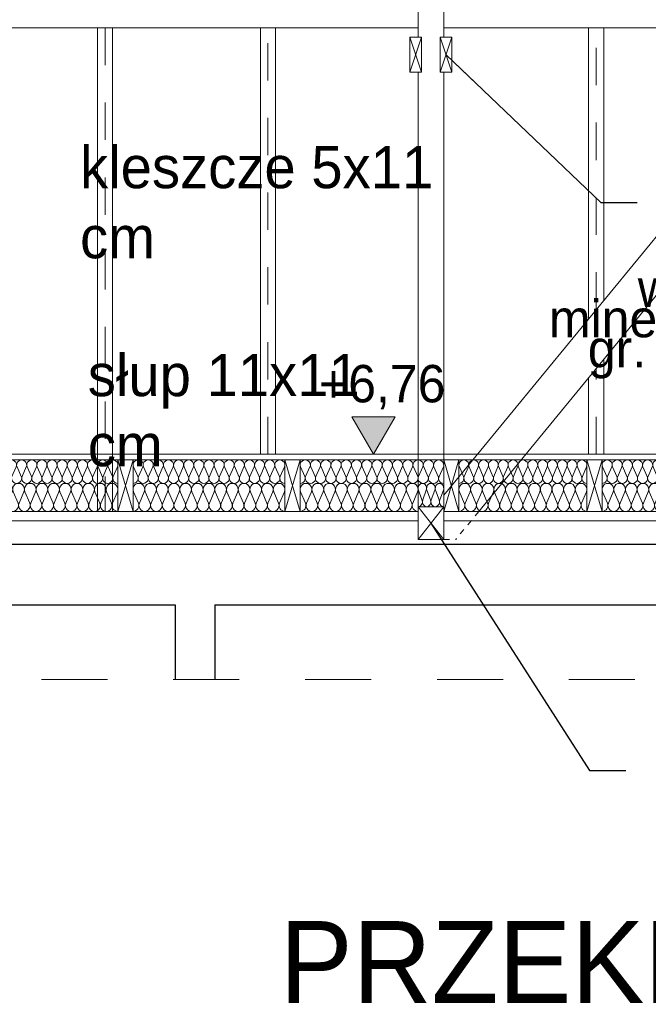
# Model space of a CAD drawing. Extents: x -547885 to -186295, y -25370 to 156194.
# Tile 137 of 256: x -460370 to -457680, y -7930 to -3715. Entities that reach past the tile are written whole.
import ezdxf

# ---------------------------------------------------------------- set-up
doc = ezdxf.new("R2010")
doc.units = 0
doc.header["$MEASUREMENT"] = 0
for name, pattern in [('Dashed', [564.444447, 282.222223, -282.222223]), ('Hidden Line', [50, 25, -25]), ('Przerywana', [320, 160, -160])]:
    doc.linetypes.add(name, pattern=pattern)
doc.layers.add('Arch ocieplenie', color=7, linetype='Continuous')
doc.layers.add('INWENT WYMIARY', color=7, linetype='Continuous')
for name, color, linetype, lineweight, true_color in [('Arch ocieplenie_Nr_Pióra__4', 7, 'Continuous', 13, 0x029e21), ('Arch ocieplenie_Nr_Pióra__44', 7, 'Continuous', 9, 0x029e21), ('INWENT KONST. DREWNIANA_Nr_Pióra__2', 7, 'Continuous', 13, 0x7f7f7f)]:
    doc.layers.add(name, color=color, linetype=linetype, lineweight=lineweight, true_color=true_color)
for name, color, linetype, lineweight in [('Arch opisy_Nr_Pióra__21', 7, 'Continuous', 9), ('Arch stropy_Nr_Pióra__21', 7, 'Continuous', 9), ('Arch stropy_Nr_Pióra__41', 7, 'Continuous', 15), ('INWENT KONST. DREWNIANA_Nr_Pióra__21', 7, 'Continuous', 9), ('INWENT KONST. DREWNIANA_Nr_Pióra__46', 5, 'Continuous', 13), ('INWENT OPISY_Nr_Pióra__21', 7, 'Continuous', 9), ('INWENT STROPY_Nr_Pióra__1', 7, 'Continuous', 25), ('INWENT STROPY_Nr_Pióra__21', 7, 'Continuous', 9), ('INWENT WYMIARY_Nr_Pióra__21', 7, 'Continuous', 9), ('INWENT.ŚCIANY_Nr_Pióra__1', 7, 'Continuous', 25)]:
    doc.layers.add(name, color=color, linetype=linetype, lineweight=lineweight)
doc.styles.add('GENERATED_STYLE_2', font='txt')
doc.styles.add('GENERATED_STYLE_5', font='txt')
doc.styles.add('GENERATED_STYLE_6', font='txt')
doc.dimstyles.new('GENERATED_STYLE__13', dxfattribs={"dimtxt": 0.18, "dimasz": 109.44, "dimexe": 0.18, "dimexo": 0.0625, "dimgap": 0.09, "dimtad": 0, "dimtih": 1, "dimtoh": 1, "dimdec": 4, "dimzin": 0, "dimdsep": 46, "dimcen": 0.09, "dimadec": 0, "dimazin": 0, "dimtfac": 1, "dimtdec": 4, "dimtmove": 0, "dimatfit": 3, "dimldrblk": 'ARROWHEAD_11', "dimfxl": 0, "dimtolj": 1, "dimtzin": 0, "dimarcsym": 0})
doc.dimstyles.new('GENERATED_STYLE__14', dxfattribs={"dimtxt": 0.18, "dimasz": 182.4, "dimexe": 0.18, "dimexo": 0.0625, "dimgap": 0.09, "dimtad": 0, "dimtih": 1, "dimtoh": 1, "dimdec": 4, "dimzin": 0, "dimdsep": 46, "dimcen": 0.09, "dimadec": 0, "dimazin": 0, "dimtfac": 1, "dimtdec": 4, "dimtmove": 0, "dimatfit": 3, "dimldrblk": 'ARROWHEAD_5', "dimfxl": 0, "dimtolj": 1, "dimtzin": 0, "dimarcsym": 0})

# ---------------------------------------------------------------- blocks, each defined once
blk = doc.blocks.new('Izolacja cieplna 14_135', base_point=(-457942.8, -5699.6))
at = {"layer": 'Arch ocieplenie_Nr_Pióra__44', "linetype": 'Continuous'}
for p, q in [((-458471, -5669.8), (-458488.5, -5629.4)), ((-458449.9, -5629.4), (-458467.4, -5669.8)), ((-458428.9, -5669.8), (-458446.4, -5629.4)), ((-458407.8, -5629.4), (-458425.3, -5669.8)), ((-458386.8, -5669.8), (-458404.3, -5629.4)), ((-458365.7, -5629.4), (-458383.2, -5669.8)), ((-458344.6, -5669.8), (-458362.2, -5629.4)), ((-458323.6, -5629.4), (-458341.1, -5669.8)), ((-458302.5, -5669.8), (-458320, -5629.4)), ((-458281.5, -5629.4), (-458299, -5669.8)), ((-458260.4, -5669.8), (-458277.9, -5629.4)), ((-458239.4, -5629.4), (-458256.9, -5669.8)), ((-458218.3, -5669.8), (-458235.8, -5629.4)), ((-458197.2, -5629.4), (-458214.8, -5669.8)), ((-458176.2, -5669.8), (-458193.7, -5629.4)), ((-458155.1, -5629.4), (-458172.6, -5669.8)), ((-458134.1, -5669.8), (-458151.6, -5629.4)), ((-458113, -5629.4), (-458130.5, -5669.8)), ((-458091.9, -5669.8), (-458109.5, -5629.4)), ((-458070.9, -5629.4), (-458088.4, -5669.8)), ((-458049.8, -5669.8), (-458067.4, -5629.4)), ((-458028.8, -5629.4), (-458046.3, -5669.8)), ((-458007.7, -5669.8), (-458025.2, -5629.4)), ((-457986.7, -5629.4), (-458004.2, -5669.8)), ((-457965.6, -5669.8), (-457983.1, -5629.4)), ((-457944.5, -5629.4), (-457962.1, -5669.8))]:
    blk.add_line(p, q, dxfattribs=at)
for centre, start_param, end_param in [((-458469.2, -5620.9), 1.158003, 5.125183), ((-458427.1, -5620.9), 1.158003, 5.125183), ((-458385, -5620.9), 1.158003, 5.125183), ((-458342.9, -5620.9), 1.158003, 5.125183), ((-458300.8, -5620.9), 1.158003, 5.125183), ((-458258.6, -5620.9), 1.158003, 5.125183), ((-458216.5, -5620.9), 1.158003, 5.125183), ((-458174.4, -5620.9), 1.158003, 5.125183), ((-458132.3, -5620.9), 1.158003, 5.125183), ((-458090.2, -5620.9), 1.158003, 5.125183), ((-458048.1, -5620.9), 1.158003, 5.125183), ((-458005.9, -5620.9), 1.158003, 5.125183), ((-457963.8, -5620.9), 1.158003, 5.125183), ((-458490.3, -5678.3), 0, 1.983589), ((-458448.2, -5678.3), 4.299595, 8.266774), ((-458406, -5678.3), 4.299595, 8.266774), ((-458363.9, -5678.3), 4.299595, 8.266774), ((-458321.8, -5678.3), 4.299595, 8.266774), ((-458279.7, -5678.3), 4.299595, 8.266774), ((-458237.6, -5678.3), 4.299595, 8.266774), ((-458195.5, -5678.3), 4.299595, 8.266774), ((-458153.4, -5678.3), 4.299595, 8.266774), ((-458111.2, -5678.3), 4.299595, 8.266774), ((-458069.1, -5678.3), 4.299595, 8.266774), ((-458027, -5678.3), 4.299595, 8.266774), ((-457984.9, -5678.3), 4.299595, 8.266774), ((-457942.8, -5678.3), 4.299596, 6.283185)]:
    blk.add_ellipse(centre, major_axis=(0, -21.3), ratio=0.990088, start_param=start_param, end_param=end_param, dxfattribs=at)
blk = doc.blocks.new('Izolacja cieplna 14_136', base_point=(-457942.8, -5819.6))
at = {"layer": 'Arch ocieplenie_Nr_Pióra__44', "linetype": 'Continuous'}
for p, q in [((-458467.5, -5783.9), (-458488.2, -5735.4)), ((-458442.6, -5735.4), (-458463.3, -5783.9)), ((-458417.7, -5783.9), (-458438.4, -5735.4)), ((-458392.8, -5735.4), (-458413.5, -5783.9)), ((-458367.9, -5783.9), (-458388.6, -5735.4)), ((-458343, -5735.4), (-458363.8, -5783.9)), ((-458318.2, -5783.9), (-458338.9, -5735.4)), ((-458293.3, -5735.4), (-458314, -5783.9)), ((-458268.4, -5783.9), (-458289.1, -5735.4)), ((-458243.5, -5735.4), (-458264.2, -5783.9)), ((-458218.6, -5783.9), (-458239.3, -5735.4)), ((-458193.7, -5735.4), (-458214.4, -5783.9)), ((-458168.8, -5783.9), (-458189.5, -5735.4)), ((-458144, -5735.4), (-458164.7, -5783.9)), ((-458119.1, -5783.9), (-458139.8, -5735.4)), ((-458094.2, -5735.4), (-458114.9, -5783.9)), ((-458069.3, -5783.9), (-458090, -5735.4)), ((-458044.4, -5735.4), (-458065.1, -5783.9)), ((-458019.5, -5783.9), (-458040.2, -5735.4)), ((-457994.6, -5735.4), (-458015.3, -5783.9)), ((-457969.8, -5783.9), (-457990.5, -5735.4)), ((-457944.9, -5735.4), (-457965.6, -5783.9))]:
    blk.add_line(p, q, dxfattribs=at)
for centre, start_param, end_param in [((-458465.4, -5725.1), 1.158003, 5.125183), ((-458415.6, -5725.1), 1.158003, 5.125183), ((-458365.8, -5725.1), 1.158003, 5.125183), ((-458316.1, -5725.1), 1.158003, 5.125183), ((-458266.3, -5725.1), 1.158003, 5.125183), ((-458216.5, -5725.1), 1.158003, 5.125183), ((-458166.8, -5725.1), 1.158003, 5.125183), ((-458117, -5725.1), 1.158003, 5.125183), ((-458067.2, -5725.1), 1.158003, 5.125183), ((-458017.4, -5725.1), 1.158003, 5.125183), ((-457967.7, -5725.1), 1.158003, 5.125183), ((-458490.3, -5794.1), 6.283185, 8.266774), ((-458440.5, -5794.1), 4.299595, 8.266774), ((-458390.7, -5794.1), 4.299595, 8.266774), ((-458341, -5794.1), 4.299595, 8.266774), ((-458291.2, -5794.1), 4.299595, 8.266774), ((-458241.4, -5794.1), 4.299595, 8.266774), ((-458191.6, -5794.1), 4.299595, 8.266774), ((-458141.9, -5794.1), 4.299595, 8.266774), ((-458092.1, -5794.1), 4.299595, 8.266774), ((-458042.3, -5794.1), 4.299595, 8.266774), ((-457992.5, -5794.1), 4.299595, 8.266774), ((-457942.8, -5794.1), 4.299596, 6.283185)]:
    blk.add_ellipse(centre, major_axis=(0, -25.5), ratio=0.975119, start_param=start_param, end_param=end_param, dxfattribs=at)
blk = doc.blocks.new('Izolacja cieplna 14_137', base_point=(-457227.8, -5699.6))
at = {"layer": 'Arch ocieplenie_Nr_Pióra__4', "linetype": 'Continuous'}
for p, q in [((-457857.9, -5669.8), (-457876, -5629.4)), ((-457836.3, -5629.4), (-457854.3, -5669.8)), ((-457814.6, -5669.8), (-457832.6, -5629.4)), ((-457792.9, -5629.4), (-457811, -5669.8)), ((-457771.3, -5669.8), (-457789.3, -5629.4)), ((-457749.6, -5629.4), (-457767.6, -5669.8)), ((-457727.9, -5669.8), (-457746, -5629.4)), ((-457706.3, -5629.4), (-457724.3, -5669.8)), ((-457684.6, -5669.8), (-457702.6, -5629.4)), ((-457662.9, -5629.4), (-457681, -5669.8)), ((-457641.3, -5669.8), (-457659.3, -5629.4)), ((-457619.6, -5629.4), (-457637.6, -5669.8)), ((-457597.9, -5669.8), (-457616, -5629.4)), ((-457576.3, -5629.4), (-457594.3, -5669.8)), ((-457554.6, -5669.8), (-457572.6, -5629.4)), ((-457532.9, -5629.4), (-457551, -5669.8)), ((-457511.3, -5669.8), (-457529.3, -5629.4)), ((-457489.6, -5629.4), (-457507.6, -5669.8)), ((-457467.9, -5669.8), (-457486, -5629.4)), ((-457446.3, -5629.4), (-457464.3, -5669.8)), ((-457424.6, -5669.8), (-457442.6, -5629.4)), ((-457402.9, -5629.4), (-457421, -5669.8)), ((-457381.3, -5669.8), (-457399.3, -5629.4)), ((-457359.6, -5629.4), (-457377.6, -5669.8)), ((-457337.9, -5669.8), (-457356, -5629.4)), ((-457316.3, -5629.4), (-457334.3, -5669.8)), ((-457294.6, -5669.8), (-457312.6, -5629.4)), ((-457272.9, -5629.4), (-457291, -5669.8)), ((-457251.3, -5669.8), (-457269.3, -5629.4)), ((-457229.6, -5629.4), (-457247.6, -5669.8))]:
    blk.add_line(p, q, dxfattribs=at)
for centre, start_param, end_param in [((-457856.1, -5620.9), 2.728799, 6.695979), ((-457812.8, -5620.9), 2.728799, 6.695979), ((-457769.4, -5620.9), 2.728799, 6.695979), ((-457726.1, -5620.9), 2.728799, 6.695979), ((-457682.8, -5620.9), 2.728799, 6.695979), ((-457639.4, -5620.9), 2.728799, 6.695979), ((-457596.1, -5620.9), 2.728799, 6.695979), ((-457552.8, -5620.9), 2.728799, 6.695979), ((-457509.4, -5620.9), 2.728799, 6.695979), ((-457466.1, -5620.9), 2.728799, 6.695979), ((-457422.8, -5620.9), 2.728799, 6.695979), ((-457379.4, -5620.9), 2.728799, 6.695979), ((-457336.1, -5620.9), 2.728799, 6.695979), ((-457292.8, -5620.9), 2.728799, 6.695979), ((-457249.4, -5620.9), 2.728799, 6.695979), ((-457877.8, -5678.3), 1.570796, 3.554385), ((-457834.4, -5678.3), 5.870392, 9.837571), ((-457791.1, -5678.3), 5.870392, 9.837571), ((-457747.8, -5678.3), 5.870392, 9.837571), ((-457704.4, -5678.3), 5.870392, 9.837571), ((-457661.1, -5678.3), 5.870392, 9.837571), ((-457617.8, -5678.3), 5.870392, 9.837571), ((-457574.4, -5678.3), 5.870392, 9.837571), ((-457531.1, -5678.3), 5.870392, 9.837571), ((-457487.8, -5678.3), 5.870392, 9.837571), ((-457444.4, -5678.3), 5.870392, 9.837571), ((-457401.1, -5678.3), 5.870392, 9.837571), ((-457357.8, -5678.3), 5.870392, 9.837571), ((-457314.4, -5678.3), 5.870392, 9.837571), ((-457271.1, -5678.3), 5.870392, 9.837571), ((-457227.8, -5678.3), 5.870392, 7.853982)]:
    blk.add_ellipse(centre, major_axis=(-21.7, 0), ratio=0.981623, start_param=start_param, end_param=end_param, dxfattribs=at)
blk = doc.blocks.new('Izolacja cieplna 14_138', base_point=(-457227.8, -5819.6))
at = {"layer": 'Arch ocieplenie_Nr_Pióra__44', "linetype": 'Continuous'}
for p, q in [((-457854.9, -5783.9), (-457875.7, -5735.4)), ((-457829.9, -5735.4), (-457850.7, -5783.9)), ((-457804.9, -5783.9), (-457825.7, -5735.4)), ((-457779.9, -5735.4), (-457800.7, -5783.9)), ((-457754.9, -5783.9), (-457775.7, -5735.4)), ((-457729.9, -5735.4), (-457750.7, -5783.9)), ((-457704.9, -5783.9), (-457725.7, -5735.4)), ((-457679.9, -5735.4), (-457700.7, -5783.9)), ((-457654.9, -5783.9), (-457675.7, -5735.4)), ((-457629.9, -5735.4), (-457650.7, -5783.9)), ((-457604.9, -5783.9), (-457625.7, -5735.4)), ((-457579.9, -5735.4), (-457600.7, -5783.9)), ((-457554.9, -5783.9), (-457575.7, -5735.4)), ((-457529.9, -5735.4), (-457550.7, -5783.9)), ((-457504.9, -5783.9), (-457525.7, -5735.4)), ((-457479.9, -5735.4), (-457500.7, -5783.9)), ((-457454.9, -5783.9), (-457475.7, -5735.4)), ((-457429.9, -5735.4), (-457450.7, -5783.9)), ((-457404.9, -5783.9), (-457425.7, -5735.4)), ((-457379.9, -5735.4), (-457400.7, -5783.9)), ((-457354.9, -5783.9), (-457375.7, -5735.4)), ((-457329.9, -5735.4), (-457350.7, -5783.9)), ((-457304.9, -5783.9), (-457325.7, -5735.4)), ((-457279.9, -5735.4), (-457300.7, -5783.9)), ((-457254.9, -5783.9), (-457275.7, -5735.4)), ((-457229.9, -5735.4), (-457250.7, -5783.9))]:
    blk.add_line(p, q, dxfattribs=at)
for centre, start_param, end_param in [((-457852.8, -5725.1), 1.158003, 5.125183), ((-457802.8, -5725.1), 1.158003, 5.125183), ((-457752.8, -5725.1), 1.158003, 5.125183), ((-457702.8, -5725.1), 1.158003, 5.125183), ((-457652.8, -5725.1), 1.158003, 5.125183), ((-457602.8, -5725.1), 1.158003, 5.125183), ((-457552.8, -5725.1), 1.158003, 5.125183), ((-457502.8, -5725.1), 1.158003, 5.125183), ((-457452.8, -5725.1), 1.158003, 5.125183), ((-457402.8, -5725.1), 1.158003, 5.125183), ((-457352.8, -5725.1), 1.158003, 5.125183), ((-457302.8, -5725.1), 1.158003, 5.125183), ((-457252.8, -5725.1), 1.158003, 5.125183), ((-457877.8, -5794.1), 6.283185, 8.266774), ((-457827.8, -5794.1), 4.299595, 8.266774), ((-457777.8, -5794.1), 4.299595, 8.266774), ((-457727.8, -5794.1), 4.299595, 8.266774), ((-457677.8, -5794.1), 4.299595, 8.266774), ((-457627.8, -5794.1), 4.299595, 8.266774), ((-457577.8, -5794.1), 4.299595, 8.266774), ((-457527.8, -5794.1), 4.299595, 8.266774), ((-457477.8, -5794.1), 4.299595, 8.266774), ((-457427.8, -5794.1), 4.299595, 8.266774), ((-457377.8, -5794.1), 4.299595, 8.266774), ((-457327.8, -5794.1), 4.299595, 8.266774), ((-457277.8, -5794.1), 4.299595, 8.266774), ((-457227.8, -5794.1), 4.299596, 6.283185)]:
    blk.add_ellipse(centre, major_axis=(0, -25.5), ratio=0.979571, start_param=start_param, end_param=end_param, dxfattribs=at)
blk = doc.blocks.new('Izolacja cieplna 14_142', base_point=(-458555.3, -5699.6))
at = {"layer": 'Arch ocieplenie_Nr_Pióra__44', "linetype": 'Continuous'}
for p, q in [((-459150.2, -5669.8), (-459168.4, -5629.4)), ((-459128.2, -5629.4), (-459146.5, -5669.8)), ((-459106.2, -5669.8), (-459124.5, -5629.4)), ((-459084.3, -5629.4), (-459102.5, -5669.8)), ((-459062.3, -5669.8), (-459080.6, -5629.4)), ((-459040.3, -5629.4), (-459058.6, -5669.8)), ((-459018.4, -5669.8), (-459036.6, -5629.4)), ((-458996.4, -5629.4), (-459014.7, -5669.8)), ((-458974.4, -5669.8), (-458992.7, -5629.4)), ((-458952.5, -5629.4), (-458970.8, -5669.8)), ((-458930.5, -5669.8), (-458948.8, -5629.4)), ((-458908.5, -5629.4), (-458926.8, -5669.8)), ((-458886.6, -5669.8), (-458904.9, -5629.4)), ((-458864.6, -5629.4), (-458882.9, -5669.8)), ((-458842.7, -5669.8), (-458860.9, -5629.4)), ((-458820.7, -5629.4), (-458839, -5669.8)), ((-458798.7, -5669.8), (-458817, -5629.4)), ((-458776.8, -5629.4), (-458795, -5669.8)), ((-458754.8, -5669.8), (-458773.1, -5629.4)), ((-458732.8, -5629.4), (-458751.1, -5669.8)), ((-458710.9, -5669.8), (-458729.1, -5629.4)), ((-458688.9, -5629.4), (-458707.2, -5669.8)), ((-458666.9, -5669.8), (-458685.2, -5629.4)), ((-458645, -5629.4), (-458663.3, -5669.8)), ((-458623, -5669.8), (-458641.3, -5629.4)), ((-458601, -5629.4), (-458619.3, -5669.8)), ((-458579.1, -5669.8), (-458597.4, -5629.4)), ((-458557.1, -5629.4), (-458575.4, -5669.8))]:
    blk.add_line(p, q, dxfattribs=at)
for centre, start_param, end_param in [((-459148.3, -5620.9), 2.728799, 6.695979), ((-459104.4, -5620.9), 2.728799, 6.695979), ((-459060.5, -5620.9), 2.728799, 6.695979), ((-459016.5, -5620.9), 2.728799, 6.695979), ((-458972.6, -5620.9), 2.728799, 6.695979), ((-458928.7, -5620.9), 2.728799, 6.695979), ((-458884.7, -5620.9), 2.728799, 6.695979), ((-458840.8, -5620.9), 2.728799, 6.695979), ((-458796.9, -5620.9), 2.728799, 6.695979), ((-458753, -5620.9), 2.728799, 6.695979), ((-458709, -5620.9), 2.728799, 6.695979), ((-458665.1, -5620.9), 2.728799, 6.695979), ((-458621.2, -5620.9), 2.728799, 6.695979), ((-458577.2, -5620.9), 2.728799, 6.695979), ((-459170.3, -5678.3), 1.570796, 3.554385), ((-459126.3, -5678.3), 5.870392, 9.837571), ((-459082.4, -5678.3), 5.870392, 9.837571), ((-459038.5, -5678.3), 5.870392, 9.837571), ((-458994.6, -5678.3), 5.870392, 9.837571), ((-458950.6, -5678.3), 5.870392, 9.837571), ((-458906.7, -5678.3), 5.870392, 9.837571), ((-458862.8, -5678.3), 5.870392, 9.837571), ((-458818.8, -5678.3), 5.870392, 9.837571), ((-458774.9, -5678.3), 5.870392, 9.837571), ((-458731, -5678.3), 5.870392, 9.837571), ((-458687.1, -5678.3), 5.870392, 9.837571), ((-458643.1, -5678.3), 5.870392, 9.837571), ((-458599.2, -5678.3), 5.870392, 9.837571), ((-458555.3, -5678.3), 5.870392, 7.853982)]:
    blk.add_ellipse(centre, major_axis=(-22, 0), ratio=0.968322, start_param=start_param, end_param=end_param, dxfattribs=at)
blk = doc.blocks.new('Izolacja cieplna 14_143', base_point=(-458555.3, -5799.6))
at = {"layer": 'Arch ocieplenie_Nr_Pióra__44', "linetype": 'Continuous'}
for p, q in [((-458648.5, -5769.8), (-458663.7, -5729.4)), ((-458630.1, -5729.4), (-458645.4, -5769.8)), ((-458611.8, -5769.8), (-458627.1, -5729.4)), ((-458593.5, -5729.4), (-458608.7, -5769.8)), ((-458575.1, -5769.8), (-458590.4, -5729.4)), ((-458556.8, -5729.4), (-458572.1, -5769.8))]:
    blk.add_line(p, q, dxfattribs=at)
for centre, start_param, end_param in [((-458646.9, -5720.9), 1.158003, 5.125183), ((-458610.3, -5720.9), 1.158003, 5.125183), ((-458573.6, -5720.9), 1.158003, 5.125183), ((-458665.3, -5778.3), 0, 1.983589), ((-458628.6, -5778.3), 4.299595, 8.266774), ((-458591.9, -5778.3), 4.299595, 8.266774), ((-458555.3, -5778.3), 4.299596, 6.283185)]:
    blk.add_ellipse(centre, major_axis=(0, -21.3), ratio=0.862022, start_param=start_param, end_param=end_param, dxfattribs=at)
blk = doc.blocks.new('Izolacja cieplna 14_144', base_point=(-458665.3, -5819.6))
at = {"layer": 'Arch ocieplenie_Nr_Pióra__44', "linetype": 'Continuous'}
for p, q in [((-459147.1, -5783.9), (-459168.2, -5735.4)), ((-459121.9, -5735.4), (-459142.9, -5783.9)), ((-459096.6, -5783.9), (-459117.7, -5735.4)), ((-459071.4, -5735.4), (-459092.4, -5783.9)), ((-459046.1, -5783.9), (-459067.2, -5735.4)), ((-459020.9, -5735.4), (-459041.9, -5783.9)), ((-458995.6, -5783.9), (-459016.7, -5735.4)), ((-458970.4, -5735.4), (-458991.4, -5783.9)), ((-458945.1, -5783.9), (-458966.2, -5735.4)), ((-458919.9, -5735.4), (-458940.9, -5783.9)), ((-458894.6, -5783.9), (-458915.7, -5735.4)), ((-458869.4, -5735.4), (-458890.4, -5783.9)), ((-458844.1, -5783.9), (-458865.2, -5735.4)), ((-458818.9, -5735.4), (-458839.9, -5783.9)), ((-458793.6, -5783.9), (-458814.7, -5735.4)), ((-458768.4, -5735.4), (-458789.4, -5783.9)), ((-458743.1, -5783.9), (-458764.2, -5735.4)), ((-458717.9, -5735.4), (-458738.9, -5783.9)), ((-458692.6, -5783.9), (-458713.7, -5735.4)), ((-458667.4, -5735.4), (-458688.4, -5783.9))]:
    blk.add_line(p, q, dxfattribs=at)
for centre, start_param, end_param in [((-459145, -5725.1), 1.158003, 5.125183), ((-459094.5, -5725.1), 1.158003, 5.125183), ((-459044, -5725.1), 1.158003, 5.125183), ((-458993.5, -5725.1), 1.158003, 5.125183), ((-458943, -5725.1), 1.158003, 5.125183), ((-458892.5, -5725.1), 1.158003, 5.125183), ((-458842, -5725.1), 1.158003, 5.125183), ((-458791.5, -5725.1), 1.158003, 5.125183), ((-458741, -5725.1), 1.158003, 5.125183), ((-458690.5, -5725.1), 1.158003, 5.125183), ((-459170.3, -5794.1), 6.283185, 8.266774), ((-459119.8, -5794.1), 4.299595, 8.266774), ((-459069.3, -5794.1), 4.299595, 8.266774), ((-459018.8, -5794.1), 4.299595, 8.266774), ((-458968.3, -5794.1), 4.299595, 8.266774), ((-458917.8, -5794.1), 4.299595, 8.266774), ((-458867.3, -5794.1), 4.299595, 8.266774), ((-458816.8, -5794.1), 4.299595, 8.266774), ((-458766.3, -5794.1), 4.299595, 8.266774), ((-458715.8, -5794.1), 4.299595, 8.266774), ((-458665.3, -5794.1), 4.299596, 6.283185)]:
    blk.add_ellipse(centre, major_axis=(0, -25.5), ratio=0.989364, start_param=start_param, end_param=end_param, dxfattribs=at)
blk = doc.blocks.new('Izolacja cieplna 14_163', base_point=(-459950.3, -5699.6))
at = {"layer": 'Arch ocieplenie_Nr_Pióra__44', "linetype": 'Continuous'}
for p, q in [((-460580.4, -5669.8), (-460598.5, -5629.4)), ((-460558.8, -5629.4), (-460576.8, -5669.8)), ((-460537.1, -5669.8), (-460555.1, -5629.4)), ((-460515.4, -5629.4), (-460533.5, -5669.8)), ((-460493.8, -5669.8), (-460511.8, -5629.4)), ((-460472.1, -5629.4), (-460490.1, -5669.8)), ((-460450.4, -5669.8), (-460468.5, -5629.4)), ((-460428.8, -5629.4), (-460446.8, -5669.8)), ((-460407.1, -5669.8), (-460425.1, -5629.4)), ((-460385.4, -5629.4), (-460403.5, -5669.8)), ((-460363.8, -5669.8), (-460381.8, -5629.4)), ((-460342.1, -5629.4), (-460360.1, -5669.8)), ((-460320.4, -5669.8), (-460338.5, -5629.4)), ((-460298.8, -5629.4), (-460316.8, -5669.8)), ((-460277.1, -5669.8), (-460295.1, -5629.4)), ((-460255.4, -5629.4), (-460273.5, -5669.8)), ((-460233.8, -5669.8), (-460251.8, -5629.4)), ((-460212.1, -5629.4), (-460230.1, -5669.8)), ((-460190.4, -5669.8), (-460208.5, -5629.4)), ((-460168.8, -5629.4), (-460186.8, -5669.8)), ((-460147.1, -5669.8), (-460165.1, -5629.4)), ((-460125.4, -5629.4), (-460143.5, -5669.8)), ((-460103.8, -5669.8), (-460121.8, -5629.4)), ((-460082.1, -5629.4), (-460100.1, -5669.8)), ((-460060.4, -5669.8), (-460078.5, -5629.4)), ((-460038.8, -5629.4), (-460056.8, -5669.8)), ((-460017.1, -5669.8), (-460035.1, -5629.4)), ((-459995.4, -5629.4), (-460013.5, -5669.8)), ((-459973.8, -5669.8), (-459991.8, -5629.4)), ((-459952.1, -5629.4), (-459970.1, -5669.8))]:
    blk.add_line(p, q, dxfattribs=at)
for centre, start_param, end_param in [((-460578.6, -5620.9), 2.728799, 6.695979), ((-460535.3, -5620.9), 2.728799, 6.695979), ((-460491.9, -5620.9), 2.728799, 6.695979), ((-460448.6, -5620.9), 2.728799, 6.695979), ((-460405.3, -5620.9), 2.728799, 6.695979), ((-460361.9, -5620.9), 2.728799, 6.695979), ((-460318.6, -5620.9), 2.728799, 6.695979), ((-460275.3, -5620.9), 2.728799, 6.695979), ((-460231.9, -5620.9), 2.728799, 6.695979), ((-460188.6, -5620.9), 2.728799, 6.695979), ((-460145.3, -5620.9), 2.728799, 6.695979), ((-460101.9, -5620.9), 2.728799, 6.695979), ((-460058.6, -5620.9), 2.728799, 6.695979), ((-460015.3, -5620.9), 2.728799, 6.695979), ((-459971.9, -5620.9), 2.728799, 6.695979), ((-460600.3, -5678.3), 1.570796, 3.554385), ((-460556.9, -5678.3), 5.870392, 9.837571), ((-460513.6, -5678.3), 5.870392, 9.837571), ((-460470.3, -5678.3), 5.870392, 9.837571), ((-460426.9, -5678.3), 5.870392, 9.837571), ((-460383.6, -5678.3), 5.870392, 9.837571), ((-460340.3, -5678.3), 5.870392, 9.837571), ((-460296.9, -5678.3), 5.870392, 9.837571), ((-460253.6, -5678.3), 5.870392, 9.837571), ((-460210.3, -5678.3), 5.870392, 9.837571), ((-460166.9, -5678.3), 5.870392, 9.837571), ((-460123.6, -5678.3), 5.870392, 9.837571), ((-460080.3, -5678.3), 5.870392, 9.837571), ((-460036.9, -5678.3), 5.870392, 9.837571), ((-459993.6, -5678.3), 5.870392, 9.837571), ((-459950.3, -5678.3), 5.870392, 7.853982)]:
    blk.add_ellipse(centre, major_axis=(-21.7, 0), ratio=0.981623, start_param=start_param, end_param=end_param, dxfattribs=at)
blk = doc.blocks.new('Izolacja cieplna 14_164', base_point=(-459950.3, -5819.6))
at = {"layer": 'Arch ocieplenie_Nr_Pióra__44', "linetype": 'Continuous'}
for p, q in [((-460577.4, -5783.9), (-460598.2, -5735.4)), ((-460552.4, -5735.4), (-460573.2, -5783.9)), ((-460527.4, -5783.9), (-460548.2, -5735.4)), ((-460502.4, -5735.4), (-460523.2, -5783.9)), ((-460477.4, -5783.9), (-460498.2, -5735.4)), ((-460452.4, -5735.4), (-460473.2, -5783.9)), ((-460427.4, -5783.9), (-460448.2, -5735.4)), ((-460402.4, -5735.4), (-460423.2, -5783.9)), ((-460377.4, -5783.9), (-460398.2, -5735.4)), ((-460352.4, -5735.4), (-460373.2, -5783.9)), ((-460327.4, -5783.9), (-460348.2, -5735.4)), ((-460302.4, -5735.4), (-460323.2, -5783.9)), ((-460277.4, -5783.9), (-460298.2, -5735.4)), ((-460252.4, -5735.4), (-460273.2, -5783.9)), ((-460227.4, -5783.9), (-460248.2, -5735.4)), ((-460202.4, -5735.4), (-460223.2, -5783.9)), ((-460177.4, -5783.9), (-460198.2, -5735.4)), ((-460152.4, -5735.4), (-460173.2, -5783.9)), ((-460127.4, -5783.9), (-460148.2, -5735.4)), ((-460102.4, -5735.4), (-460123.2, -5783.9)), ((-460077.4, -5783.9), (-460098.2, -5735.4)), ((-460052.4, -5735.4), (-460073.2, -5783.9)), ((-460027.4, -5783.9), (-460048.2, -5735.4)), ((-460002.4, -5735.4), (-460023.2, -5783.9)), ((-459977.4, -5783.9), (-459998.2, -5735.4)), ((-459952.4, -5735.4), (-459973.2, -5783.9))]:
    blk.add_line(p, q, dxfattribs=at)
for centre, start_param, end_param in [((-460575.3, -5725.1), 1.158003, 5.125183), ((-460525.3, -5725.1), 1.158003, 5.125183), ((-460475.3, -5725.1), 1.158003, 5.125183), ((-460425.3, -5725.1), 1.158003, 5.125183), ((-460375.3, -5725.1), 1.158003, 5.125183), ((-460325.3, -5725.1), 1.158003, 5.125183), ((-460275.3, -5725.1), 1.158003, 5.125183), ((-460225.3, -5725.1), 1.158003, 5.125183), ((-460175.3, -5725.1), 1.158003, 5.125183), ((-460125.3, -5725.1), 1.158003, 5.125183), ((-460075.3, -5725.1), 1.158003, 5.125183), ((-460025.3, -5725.1), 1.158003, 5.125183), ((-459975.3, -5725.1), 1.158003, 5.125183), ((-460600.3, -5794.1), 6.283185, 8.266774), ((-460550.3, -5794.1), 4.299595, 8.266774), ((-460500.3, -5794.1), 4.299595, 8.266774), ((-460450.3, -5794.1), 4.299595, 8.266774), ((-460400.3, -5794.1), 4.299595, 8.266774), ((-460350.3, -5794.1), 4.299595, 8.266774), ((-460300.3, -5794.1), 4.299595, 8.266774), ((-460250.3, -5794.1), 4.299595, 8.266774), ((-460200.3, -5794.1), 4.299595, 8.266774), ((-460150.3, -5794.1), 4.299595, 8.266774), ((-460100.3, -5794.1), 4.299595, 8.266774), ((-460050.3, -5794.1), 4.299595, 8.266774), ((-460000.3, -5794.1), 4.299595, 8.266774), ((-459950.3, -5794.1), 4.299596, 6.283185)]:
    blk.add_ellipse(centre, major_axis=(0, -25.5), ratio=0.979571, start_param=start_param, end_param=end_param, dxfattribs=at)
blk = doc.blocks.new('Izolacja cieplna 14_165', base_point=(-459235.3, -5699.6))
at = {"layer": 'Arch ocieplenie_Nr_Pióra__44', "linetype": 'Continuous'}
for p, q in [((-459865.4, -5669.8), (-459883.5, -5629.4)), ((-459843.8, -5629.4), (-459861.8, -5669.8)), ((-459822.1, -5669.8), (-459840.1, -5629.4)), ((-459800.4, -5629.4), (-459818.5, -5669.8)), ((-459778.8, -5669.8), (-459796.8, -5629.4)), ((-459757.1, -5629.4), (-459775.1, -5669.8)), ((-459735.4, -5669.8), (-459753.5, -5629.4)), ((-459713.8, -5629.4), (-459731.8, -5669.8)), ((-459692.1, -5669.8), (-459710.1, -5629.4)), ((-459670.4, -5629.4), (-459688.5, -5669.8)), ((-459648.8, -5669.8), (-459666.8, -5629.4)), ((-459627.1, -5629.4), (-459645.1, -5669.8)), ((-459605.4, -5669.8), (-459623.5, -5629.4)), ((-459583.8, -5629.4), (-459601.8, -5669.8)), ((-459562.1, -5669.8), (-459580.1, -5629.4)), ((-459540.4, -5629.4), (-459558.5, -5669.8)), ((-459518.8, -5669.8), (-459536.8, -5629.4)), ((-459497.1, -5629.4), (-459515.1, -5669.8)), ((-459475.4, -5669.8), (-459493.5, -5629.4)), ((-459453.8, -5629.4), (-459471.8, -5669.8)), ((-459432.1, -5669.8), (-459450.1, -5629.4)), ((-459410.4, -5629.4), (-459428.5, -5669.8)), ((-459388.8, -5669.8), (-459406.8, -5629.4)), ((-459367.1, -5629.4), (-459385.1, -5669.8)), ((-459345.4, -5669.8), (-459363.5, -5629.4)), ((-459323.8, -5629.4), (-459341.8, -5669.8)), ((-459302.1, -5669.8), (-459320.1, -5629.4)), ((-459280.4, -5629.4), (-459298.5, -5669.8)), ((-459258.8, -5669.8), (-459276.8, -5629.4)), ((-459237.1, -5629.4), (-459255.1, -5669.8))]:
    blk.add_line(p, q, dxfattribs=at)
for centre, start_param, end_param in [((-459863.6, -5620.9), 2.728799, 6.695979), ((-459820.3, -5620.9), 2.728799, 6.695979), ((-459776.9, -5620.9), 2.728799, 6.695979), ((-459733.6, -5620.9), 2.728799, 6.695979), ((-459690.3, -5620.9), 2.728799, 6.695979), ((-459646.9, -5620.9), 2.728799, 6.695979), ((-459603.6, -5620.9), 2.728799, 6.695979), ((-459560.3, -5620.9), 2.728799, 6.695979), ((-459516.9, -5620.9), 2.728799, 6.695979), ((-459473.6, -5620.9), 2.728799, 6.695979), ((-459430.3, -5620.9), 2.728799, 6.695979), ((-459386.9, -5620.9), 2.728799, 6.695979), ((-459343.6, -5620.9), 2.728799, 6.695979), ((-459300.3, -5620.9), 2.728799, 6.695979), ((-459256.9, -5620.9), 2.728799, 6.695979), ((-459885.3, -5678.3), 1.570796, 3.554385), ((-459841.9, -5678.3), 5.870392, 9.837571), ((-459798.6, -5678.3), 5.870392, 9.837571), ((-459755.3, -5678.3), 5.870392, 9.837571), ((-459711.9, -5678.3), 5.870392, 9.837571), ((-459668.6, -5678.3), 5.870392, 9.837571), ((-459625.3, -5678.3), 5.870392, 9.837571), ((-459581.9, -5678.3), 5.870392, 9.837571), ((-459538.6, -5678.3), 5.870392, 9.837571), ((-459495.3, -5678.3), 5.870392, 9.837571), ((-459451.9, -5678.3), 5.870392, 9.837571), ((-459408.6, -5678.3), 5.870392, 9.837571), ((-459365.3, -5678.3), 5.870392, 9.837571), ((-459321.9, -5678.3), 5.870392, 9.837571), ((-459278.6, -5678.3), 5.870392, 9.837571), ((-459235.3, -5678.3), 5.870392, 7.853982)]:
    blk.add_ellipse(centre, major_axis=(-21.7, 0), ratio=0.981623, start_param=start_param, end_param=end_param, dxfattribs=at)
blk = doc.blocks.new('Izolacja cieplna 14_166', base_point=(-459235.3, -5819.6))
at = {"layer": 'Arch ocieplenie_Nr_Pióra__44', "linetype": 'Continuous'}
for p, q in [((-459862.4, -5783.9), (-459883.2, -5735.4)), ((-459837.4, -5735.4), (-459858.2, -5783.9)), ((-459812.4, -5783.9), (-459833.2, -5735.4)), ((-459787.4, -5735.4), (-459808.2, -5783.9)), ((-459762.4, -5783.9), (-459783.2, -5735.4)), ((-459737.4, -5735.4), (-459758.2, -5783.9)), ((-459712.4, -5783.9), (-459733.2, -5735.4)), ((-459687.4, -5735.4), (-459708.2, -5783.9)), ((-459662.4, -5783.9), (-459683.2, -5735.4)), ((-459637.4, -5735.4), (-459658.2, -5783.9)), ((-459612.4, -5783.9), (-459633.2, -5735.4)), ((-459587.4, -5735.4), (-459608.2, -5783.9)), ((-459562.4, -5783.9), (-459583.2, -5735.4)), ((-459537.4, -5735.4), (-459558.2, -5783.9)), ((-459512.4, -5783.9), (-459533.2, -5735.4)), ((-459487.4, -5735.4), (-459508.2, -5783.9)), ((-459462.4, -5783.9), (-459483.2, -5735.4)), ((-459437.4, -5735.4), (-459458.2, -5783.9)), ((-459412.4, -5783.9), (-459433.2, -5735.4)), ((-459387.4, -5735.4), (-459408.2, -5783.9)), ((-459362.4, -5783.9), (-459383.2, -5735.4)), ((-459337.4, -5735.4), (-459358.2, -5783.9)), ((-459312.4, -5783.9), (-459333.2, -5735.4)), ((-459287.4, -5735.4), (-459308.2, -5783.9)), ((-459262.4, -5783.9), (-459283.2, -5735.4)), ((-459237.4, -5735.4), (-459258.2, -5783.9))]:
    blk.add_line(p, q, dxfattribs=at)
for centre, start_param, end_param in [((-459860.3, -5725.1), 1.158003, 5.125183), ((-459810.3, -5725.1), 1.158003, 5.125183), ((-459760.3, -5725.1), 1.158003, 5.125183), ((-459710.3, -5725.1), 1.158003, 5.125183), ((-459660.3, -5725.1), 1.158003, 5.125183), ((-459610.3, -5725.1), 1.158003, 5.125183), ((-459560.3, -5725.1), 1.158003, 5.125183), ((-459510.3, -5725.1), 1.158003, 5.125183), ((-459460.3, -5725.1), 1.158003, 5.125183), ((-459410.3, -5725.1), 1.158003, 5.125183), ((-459360.3, -5725.1), 1.158003, 5.125183), ((-459310.3, -5725.1), 1.158003, 5.125183), ((-459260.3, -5725.1), 1.158003, 5.125183), ((-459885.3, -5794.1), 6.283185, 8.266774), ((-459835.3, -5794.1), 4.299595, 8.266774), ((-459785.3, -5794.1), 4.299595, 8.266774), ((-459735.3, -5794.1), 4.299595, 8.266774), ((-459685.3, -5794.1), 4.299595, 8.266774), ((-459635.3, -5794.1), 4.299595, 8.266774), ((-459585.3, -5794.1), 4.299595, 8.266774), ((-459535.3, -5794.1), 4.299595, 8.266774), ((-459485.3, -5794.1), 4.299595, 8.266774), ((-459435.3, -5794.1), 4.299595, 8.266774), ((-459385.3, -5794.1), 4.299595, 8.266774), ((-459335.3, -5794.1), 4.299595, 8.266774), ((-459285.3, -5794.1), 4.299595, 8.266774), ((-459235.3, -5794.1), 4.299596, 6.283185)]:
    blk.add_ellipse(centre, major_axis=(0, -25.5), ratio=0.979571, start_param=start_param, end_param=end_param, dxfattribs=at)
blk = doc.blocks.new('Wymiary_81', base_point=(-458856, -5574.6))
at = {"layer": 'INWENT WYMIARY_Nr_Pióra__21', "linetype": 'Continuous'}
blk.add_hatch(color=256, dxfattribs=at).paths.add_polyline_path([(-458856, -5574.6), (-458948.8, -5414.6), (-458763.2, -5414.6)], flags=0)
for p, q in [((-458856, -5574.6), (-458948.8, -5414.6)), ((-458948.8, -5414.6), (-458763.2, -5414.6)), ((-458763.2, -5414.6), (-458856, -5574.6)), ((-458856, -5574.6), (-458976, -5574.6)), ((-458856, -5574.6), (-458736, -5574.6))]:
    blk.add_line(p, q, dxfattribs=at)
at = {"layer": 'INWENT WYMIARY_Nr_Pióra__21', "insert": (-459089.4, -5382.6), "char_height": 160, "attachment_point": 7, "style": 'GENERATED_STYLE_2'}
blk.add_mtext('{+6,76}', dxfattribs=at)
blk = doc.blocks.new('ARROWHEAD_5')
at = {"color": 0, "linetype": 'Continuous', "lineweight": 0}
blk.add_line((0, 0), (-1, 0), dxfattribs=at)
blk.add_solid([(-1, 0.2679), (0, 0), (-1, -0.2679), (-1, 0.2679)], dxfattribs=at)
blk = doc.blocks.new('ARROWHEAD_11')
at = {"color": 0, "linetype": 'Continuous', "lineweight": 0}
blk.add_line((0, 0), (-1, 0), dxfattribs=at)
at = {"color": 0, "linetype": 'Continuous', "lineweight": 0, "const_width": 0.25, "flags": 128}
blk.add_lwpolyline([(-0.125, 0, 1), (0.125, 0, 1)], format="xyb", close=True, dxfattribs=at)

msp = doc.modelspace()

# ---------------------------------------------------------------- linework, layer by layer
at = {"layer": 'Arch stropy_Nr_Pióra__21', "linetype": 'Continuous'}
for p, q in [((-459950.3, -5819.6), (-459950.3, -5599.6)), ((-459950.3, -5599.6), (-459885.3, -5599.6)), ((-459950.3, -5819.6), (-459885.3, -5599.6)), ((-459950.3, -5599.6), (-459885.3, -5819.6)), ((-459885.3, -5599.6), (-459885.3, -5819.6)), ((-459235.3, -5819.6), (-459235.3, -5599.6)), ((-459235.3, -5599.6), (-459170.3, -5599.6)), ((-459235.3, -5819.6), (-459170.3, -5599.6)), ((-459235.3, -5599.6), (-459170.3, -5819.6)), ((-459170.3, -5599.6), (-459170.3, -5819.6)), ((-458555.3, -5819.6), (-458555.3, -5599.6)), ((-458555.3, -5599.6), (-458490.3, -5599.6)), ((-458555.3, -5819.6), (-458490.3, -5599.6)), ((-458555.3, -5599.6), (-458490.3, -5819.6)), ((-458490.3, -5599.6), (-458490.3, -5819.6)), ((-457942.8, -5819.6), (-457942.8, -5599.6)), ((-457942.8, -5599.6), (-457877.8, -5599.6)), ((-457942.8, -5819.6), (-457877.8, -5599.6)), ((-457942.8, -5599.6), (-457877.8, -5819.6)), ((-457877.8, -5599.6), (-457877.8, -5819.6)), ((-459885.3, -5819.6), (-459950.3, -5819.6)), ((-459170.3, -5819.6), (-459235.3, -5819.6)), ((-458490.3, -5819.6), (-458555.3, -5819.6)), ((-457877.8, -5819.6), (-457942.8, -5819.6))]:
    msp.add_line(p, q, dxfattribs=at)
at = {"layer": 'Arch stropy_Nr_Pióra__41', "linetype": 'Continuous'}
for p, q in [((-467175.1, -5599.6), (-455675.3, -5599.6)), ((-467125.1, -5574.6), (-455725.3, -5574.6))]:
    msp.add_line(p, q, dxfattribs=at)
at = {"layer": 'INWENT KONST. DREWNIANA_Nr_Pióra__2', "linetype": 'Continuous'}
for p, q in [((-460037.8, -5819.6), (-460037.8, -3749.6)), ((-459972.8, -3749.6), (-459972.8, -5819.6))]:
    msp.add_line(p, q, dxfattribs=at)
at = {"layer": 'INWENT KONST. DREWNIANA_Nr_Pióra__21', "linetype": 'Continuous'}
for p, q in [((-458665.3, -3789.6), (-458665.3, -1799.6)), ((-458555.3, -1799.6), (-458555.3, -3789.6)), ((-455835.3, -2437.5), (-458555.3, -5750.2)), ((-455835.3, -2689.6), (-458405.3, -5819.6)), ((-458665.3, -3749.6), (-461345.3, -3749.6)), ((-456912.6, -3749.6), (-458555.3, -3749.6)), ((-458700.3, -3789.6), (-458650.3, -3789.6)), ((-458700.3, -3939.6), (-458700.3, -3789.6)), ((-458700.3, -3789.6), (-458650.3, -3939.6)), ((-458700.3, -3939.6), (-458650.3, -3789.6)), ((-458650.3, -3789.6), (-458650.3, -3939.6)), ((-458570.3, -3789.6), (-458520.3, -3789.6)), ((-458570.3, -3939.6), (-458570.3, -3789.6)), ((-458570.3, -3789.6), (-458520.3, -3939.6)), ((-458570.3, -3939.6), (-458520.3, -3789.6)), ((-458520.3, -3789.6), (-458520.3, -3939.6)), ((-458650.3, -3939.6), (-458700.3, -3939.6)), ((-458665.3, -5799.6), (-458665.3, -3939.6)), ((-458520.3, -3939.6), (-458570.3, -3939.6)), ((-458555.3, -3939.6), (-458555.3, -5799.6)), ((-458665.3, -5939.6), (-458555.3, -5799.6)), ((-458555.3, -5939.6), (-458665.3, -5799.6)), ((-458665.3, -5799.6), (-458555.3, -5799.6)), ((-458665.3, -5939.6), (-458665.3, -5799.6)), ((-458555.3, -5799.6), (-458555.3, -5939.6)), ((-458555.3, -5939.6), (-458665.3, -5939.6))]:
    msp.add_line(p, q, dxfattribs=at)
at = {"layer": 'INWENT KONST. DREWNIANA_Nr_Pióra__21', "linetype": 'Przerywana'}
msp.add_line((-460005.3, -3749.6), (-460005.3, -5819.6), dxfattribs=at)
at = {"layer": 'INWENT KONST. DREWNIANA_Nr_Pióra__21', "linetype": 'Hidden Line'}
for p in [(-458405.3, -5819.6), (-458555.3, -5939.6)]:
    msp.add_line(p, (-458503.8, -5939.6), dxfattribs=at)
at = {"layer": 'INWENT KONST. DREWNIANA_Nr_Pióra__46', "linetype": 'Continuous'}
for p, q in [((-459340.3, -3749.6), (-459340.3, -5574.6)), ((-459275.3, -5574.6), (-459275.3, -3749.6)), ((-457935.3, -3749.6), (-457935.3, -4995.1)), ((-457870.3, -4915.9), (-457870.3, -3749.6)), ((-457870.3, -5574.6), (-457870.3, -5168)), ((-457935.3, -5247.2), (-457935.3, -5574.6))]:
    msp.add_line(p, q, dxfattribs=at)
at = {"layer": 'INWENT KONST. DREWNIANA_Nr_Pióra__46', "linetype": 'Przerywana'}
for p, q in [((-459307.8, -5574.6), (-459307.8, -3749.6)), ((-457902.8, -4955.5), (-457902.8, -3749.6)), ((-457902.8, -5574.6), (-457902.8, -5207.6))]:
    msp.add_line(p, q, dxfattribs=at)
at = {"layer": 'INWENT OPISY_Nr_Pióra__21', "linetype": 'Dashed'}
msp.add_line((-467615.1, -6539.6), (-455235.3, -6539.6), dxfattribs=at)
at = {"layer": 'INWENT STROPY_Nr_Pióra__1', "linetype": 'Continuous'}
for p, q in [((-467175.1, -5959.6), (-455675.3, -5959.6)), ((-461235.1, -6219.6), (-459705.1, -6219.6)), ((-459535.1, -6219.6), (-455995.3, -6219.6))]:
    msp.add_line(p, q, dxfattribs=at)
at = {"layer": 'INWENT STROPY_Nr_Pióra__21', "linetype": 'Continuous'}
for p, q in [((-461345.3, -5819.6), (-458665.3, -5819.6)), ((-458555.3, -5819.6), (-455835.3, -5819.6)), ((-461345.3, -5859.6), (-458665.3, -5859.6)), ((-458555.3, -5859.6), (-455835.3, -5859.6))]:
    msp.add_line(p, q, dxfattribs=at)
at = {"layer": 'INWENT.ŚCIANY_Nr_Pióra__1', "linetype": 'Continuous'}
for p, q in [((-459705.1, -6219.6), (-459705.1, -6539.6)), ((-459535.1, -6219.6), (-459535.1, -6539.6))]:
    msp.add_line(p, q, dxfattribs=at)

# ---------------------------------------------------------------- block references
at = {"layer": 'Arch ocieplenie', "color": 104, "linetype": 'Continuous', "lineweight": 13, "true_color": 0x029e21}
for name, p in [('Izolacja cieplna 14_163', (-459950.3, -5699.6)), ('Izolacja cieplna 14_165', (-459235.3, -5699.6)), ('Izolacja cieplna 14_142', (-458555.3, -5699.6)), ('Izolacja cieplna 14_135', (-457942.8, -5699.6)), ('Izolacja cieplna 14_137', (-457227.8, -5699.6)), ('Izolacja cieplna 14_164', (-459950.3, -5819.6)), ('Izolacja cieplna 14_166', (-459235.3, -5819.6)), ('Izolacja cieplna 14_144', (-458665.3, -5819.6)), ('Izolacja cieplna 14_143', (-458555.3, -5799.6)), ('Izolacja cieplna 14_136', (-457942.8, -5819.6)), ('Izolacja cieplna 14_138', (-457227.8, -5819.6))]:
    msp.add_blockref(name, p, dxfattribs=at)
at = {"layer": 'INWENT WYMIARY', "linetype": 'Continuous'}
msp.add_blockref('Wymiary_81', (-458856, -5574.6), dxfattribs=at)

# ---------------------------------------------------------------- texts
at = {"layer": 'Arch opisy_Nr_Pióra__21', "linetype": 'Continuous', "insert": (-457165.8, -5018.4), "char_height": 160, "width": 1341.75, "attachment_point": 6, "line_spacing_factor": 0.483435, "style": 'GENERATED_STYLE_5'}
msp.add_mtext('{wełna mineralna\\Pgr. 5 cm}', dxfattribs=at)
at = {"layer": 'Arch opisy_Nr_Pióra__21', "linetype": 'Continuous', "insert": (-455850.9, -7573.7), "char_height": 350, "attachment_point": 3, "style": 'GENERATED_STYLE_6'}
msp.add_mtext('{PRZEKRÓJ E-E}', dxfattribs=at)
at = {"layer": 'INWENT OPISY_Nr_Pióra__21', "linetype": 'Continuous', "char_height": 180, "attachment_point": 4, "style": 'GENERATED_STYLE_5'}
for s, insert, width in [('{kleszcze 5x11 cm}', (-460112.1, -4497.4), 1644.99), ('{słup 11x11 cm}', (-460079, -5387.6), 1340.05)]:
    msp.add_mtext(s, dxfattribs=dict(at, insert=insert, width=width))

# ---------------------------------------------------------------- leaders
at = {"layer": 'Arch opisy_Nr_Pióra__21', "linetype": 'Continuous', "annotation_type": 0, "has_hookline": 1, "hookline_direction": 1, "text_width": 1104.8}
msp.add_leader([(-455700.3, -5414.6), (-456681, -4995.5), (-456864.8, -4995.5)], dimstyle='GENERATED_STYLE__13', dxfattribs=at)
at = {"layer": 'INWENT OPISY_Nr_Pióra__21', "linetype": 'Continuous', "annotation_type": 0, "has_hookline": 1, "hookline_direction": 1}
for points, text_width in [([(-458545.3, -3864.6), (-457882.9, -4497.2), (-457727.6, -4497.2)], 1191.4), ([(-458610.3, -5869.6), (-457931.6, -6929.1), (-457776.4, -6929.1)], 1337.1)]:
    msp.add_leader(points, dimstyle='GENERATED_STYLE__14', dxfattribs=dict(at, text_width=text_width))

doc.saveas('drawing.dxf')
